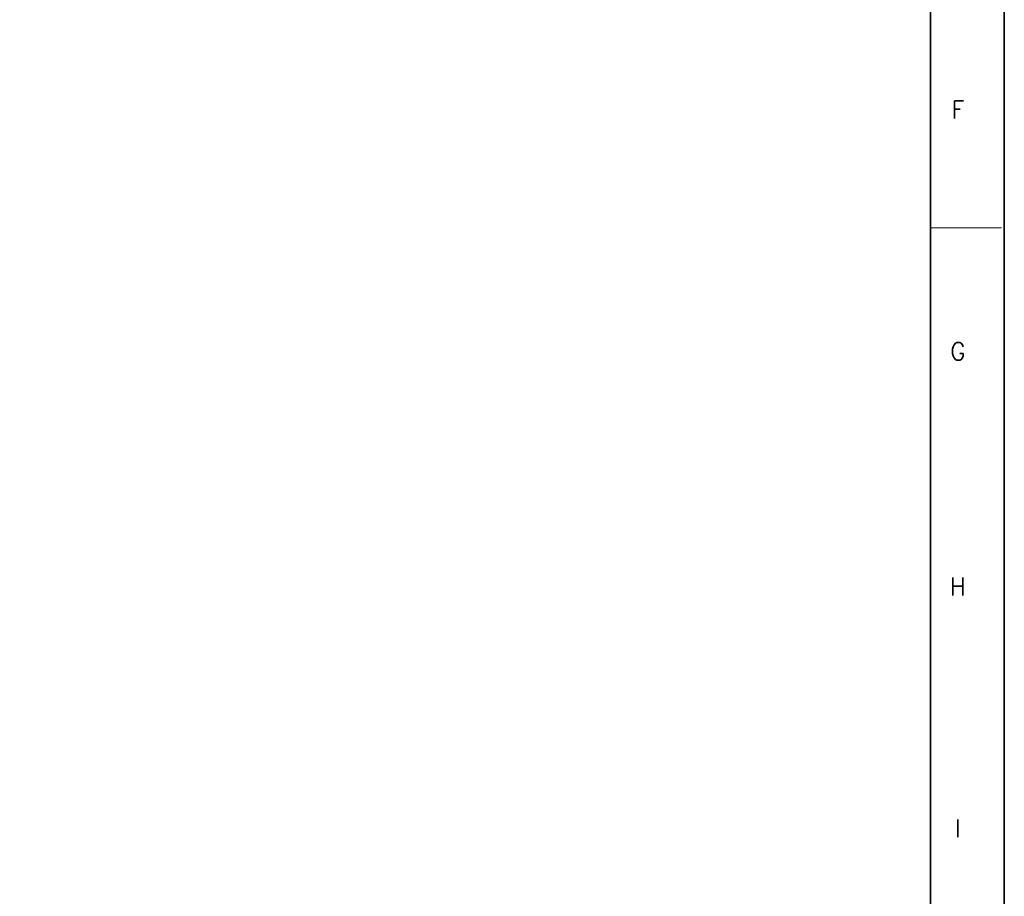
# Model space of a CAD drawing. Header units: millimetres. Extents: x 4065 to 8083, y -652 to 5416.
# Tile 23 of 256: x 4789 to 4984, y 353 to 527. Entities that reach past the tile are written whole.
import ezdxf
from ezdxf.enums import TextEntityAlignment as Align

# ---------------------------------------------------------------- set-up
doc = ezdxf.new("R2010")
doc.units = ezdxf.units.MM
doc.header["$LTSCALE"] = 0.8
doc.layers.get('0').update_dxf_attribs({"linetype": 'CONTINUOUS', "lineweight": 0})
doc.styles.get("Standard").update_dxf_attribs({"font": 'romans.shx', "width": 0.8, "oblique": 5, "bigfont": 'whgtxt.shx'})

msp = doc.modelspace()

# ---------------------------------------------------------------- linework, layer by layer
at = {"color": 7, "linetype": 'Continuous', "lineweight": 35}
msp.add_line((4969.479, 202.892), (4969.479, 768.03), dxfattribs=at)
at = {"color": 7, "linetype": 'Continuous'}
msp.add_line((4969.479, 485.461), (4983.589, 485.461), dxfattribs=at)
at = {"color": 7, "linetype": 'Continuous', "lineweight": 35}
msp.add_lwpolyline([(4144.145, 782.461), (4144.145, 188.461), (4984.145, 188.461), (4984.145, 782.461)], close=True, dxfattribs=at)

# ---------------------------------------------------------------- texts
at = {"color": 7, "linetype": 'Continuous', "width": 0.933333}
for s, p in [('F', (4974.95, 508.918)), ('G', (4974.95, 460.973)), ('H', (4974.95, 414.316)), ('I', (4974.95, 366.371))]:
    msp.add_text(s, height=3.528, dxfattribs=at).set_placement(p, align=Align.MIDDLE_CENTER)

doc.saveas('drawing.dxf')
